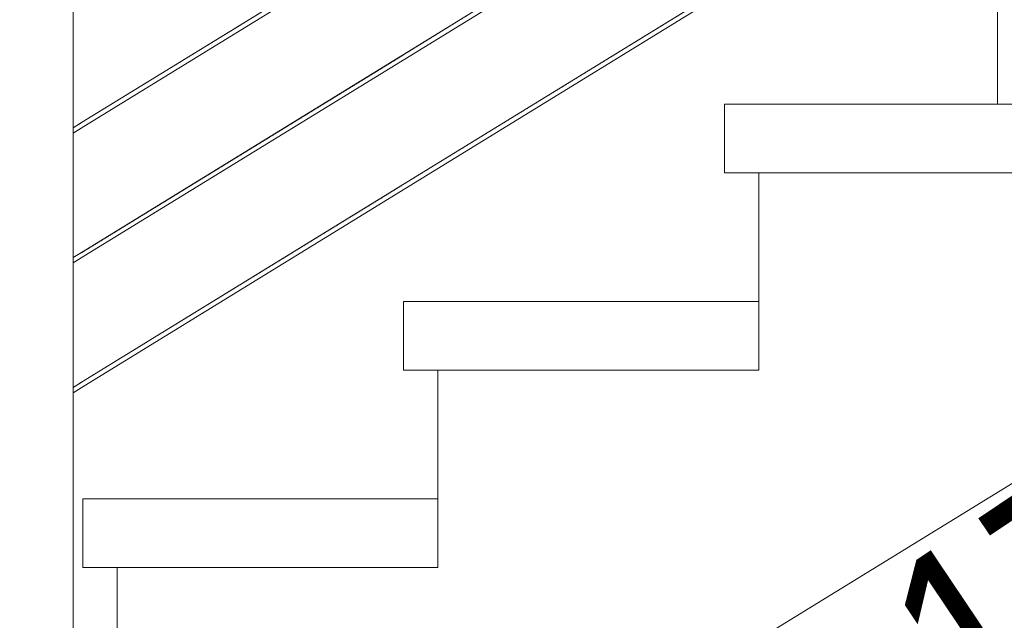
# Model space of a CAD drawing. Header units: millimetres. Extents: x -126680 to -83680, y 18016 to 39016.
# Tile 37 of 121: x -109204 to -108345, y 24573 to 25097. Entities that reach past the tile are written whole.
import ezdxf

# ---------------------------------------------------------------- set-up
doc = ezdxf.new("R2010")
doc.units = ezdxf.units.MM
doc.header["$MEASUREMENT"] = 0
doc.linetypes.add('Wipeout_Contour', pattern=[1000, 0, -1000])
doc.layers.add('Nowe_Konstrukcja - Schody', color=7, linetype='Continuous')
doc.layers.add('Nowe_Konstrukcja - Ściany zew', color=7, linetype='Continuous')
doc.layers.add('Nowe_Konstrukcja - Schody_Nr_pióra__101', color=250, linetype='Continuous', lineweight=13, true_color=0x333333)
doc.layers.add('Nowe_Konstrukcja - Schody_Nr_pióra__3', color=7, linetype='Continuous', lineweight=13)
doc.layers.add('Nowe_Tabelka_Nr_pióra__3', color=7, linetype='Continuous', lineweight=13)
doc.styles.add('STYL_AUTOMATYCZNY_2', font='arial.ttf', dxfattribs={"width": 0.8})

msp = doc.modelspace()

# ---------------------------------------------------------------- wipeouts: each hides what was drawn before it
at = {"color": 254, "linetype": 'Wipeout_Contour', "lineweight": 0, "ltscale": 2234040.565212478}
msp.add_wipeout([(-109207.31, 24740.72), (-109452.89, 24589.67), (-109318.03, 24506.72), (-109118.98, 24506.72), (-109118.98, 24618.95), (-109148.98, 24618.95), (-109148.98, 24678.95), (-108838.98, 24678.95), (-108838.98, 24791.17), (-108868.98, 24791.17), (-108868.98, 24851.17), (-108558.98, 24851.17), (-108558.98, 24963.39), (-108588.98, 24963.39), (-108588.98, 25023.39), (-108350.65, 25023.39), (-108350.65, 25267.64), (-109157.31, 24771.48), (-109157.31, 24506.73), (-109207.31, 24506.73)], dxfattribs=at).dxf.layer = 'Nowe_Konstrukcja - Ściany zew'

# ---------------------------------------------------------------- next in the draw order: wipeouts: each hides what was drawn before it
at = {"color": 254, "linetype": 'Wipeout_Contour', "lineweight": 0, "ltscale": 446985.650622}
msp.add_wipeout([(-109148.98, 24618.95), (-108838.98, 24618.95), (-108838.98, 24678.95), (-109148.98, 24678.95)], dxfattribs=at).dxf.layer = 'Nowe_Konstrukcja - Schody'
at = {"color": 254, "linetype": 'Wipeout_Contour', "lineweight": 0, "ltscale": 446434.342616}
msp.add_wipeout([(-109157.31, 24776.17), (-108350.65, 25272.34), (-108350.65, 25380.97), (-109157.31, 24884.81)], dxfattribs=at).dxf.layer = 'Nowe_Konstrukcja - Ściany zew'

# ---------------------------------------------------------------- next in the draw order: linework, layer by layer
at = {"layer": 'Nowe_Konstrukcja - Schody_Nr_pióra__3', "color": 7, "linetype": 'Continuous', "lineweight": 13}
msp.add_line((-109148.98, 24618.95), (-109148.98, 24678.95), dxfattribs=at)

# ---------------------------------------------------------------- next in the draw order: wipeouts: each hides what was drawn before it
at = {"color": 254, "linetype": 'Wipeout_Contour', "lineweight": 0, "ltscale": 670275.908538}
msp.add_wipeout([(-109118.98, 24618.95), (-109118.98, 24446.72), (-109118.98, 24384.29), (-108978.86, 24298.11), (-108838.98, 24384.14), (-108838.98, 24618.95)], dxfattribs=at).dxf.layer = 'Nowe_Konstrukcja - Schody'
at = {"color": 254, "linetype": 'Wipeout_Contour', "lineweight": 0, "ltscale": 446536.429628}
msp.add_wipeout([(-109157.31, 24889.51), (-108350.65, 25385.67), (-108350.65, 25494.31), (-109157.31, 24998.14)], dxfattribs=at).dxf.layer = 'Nowe_Konstrukcja - Ściany zew'

# ---------------------------------------------------------------- next in the draw order: linework, layer by layer
at = {"layer": 'Nowe_Konstrukcja - Schody_Nr_pióra__3', "color": 7, "linetype": 'Continuous', "lineweight": 13}
for p in [(-109148.98, 24618.95), (-109118.98, 24446.72)]:
    msp.add_line(p, (-109118.98, 24618.95), dxfattribs=at)

# ---------------------------------------------------------------- next in the draw order: wipeouts: each hides what was drawn before it
at = {"color": 254, "linetype": 'Wipeout_Contour', "lineweight": 0, "ltscale": 558172.33323}
msp.add_wipeout([(-108587.93, 25461.69), (-109157.31, 25111.48), (-109157.31, 25002.84), (-108350.65, 25499), (-108350.65, 25607.64)], dxfattribs=at).dxf.layer = 'Nowe_Konstrukcja - Ściany zew'

# ---------------------------------------------------------------- next in the draw order: wipeouts: each hides what was drawn before it
at = {"color": 254, "linetype": 'Wipeout_Contour', "lineweight": 0, "ltscale": 445116.124765}
msp.add_wipeout([(-108350.65, 25023.39), (-108300.65, 25023.39), (-108300.65, 25889.14), (-108350.65, 25918.36)], dxfattribs=at).dxf.layer = 'Nowe_Konstrukcja - Schody'
at = {"color": 254, "linetype": 'Wipeout_Contour', "lineweight": 0, "ltscale": 448065.546458}
msp.add_wipeout([(-109207.31, 24506.73), (-109157.31, 24506.73), (-109157.31, 25558.45), (-109207.31, 25558.45)], dxfattribs=at).dxf.layer = 'Nowe_Konstrukcja - Schody'

# ---------------------------------------------------------------- next in the draw order: wipeouts: each hides what was drawn before it
at = {"color": 254, "linetype": 'Wipeout_Contour', "lineweight": 0, "ltscale": 447720.46366}
msp.add_wipeout([(-109157.31, 24775.48), (-109157.31, 24773.82), (-109148.98, 24778.95), (-109149.72, 24780.15)], dxfattribs=at).dxf.layer = 'Nowe_Konstrukcja - Schody'

# ---------------------------------------------------------------- next in the draw order: wipeouts: each hides what was drawn before it
at = {"color": 254, "linetype": 'Wipeout_Contour', "lineweight": 0, "ltscale": 447717.756276}
msp.add_wipeout([(-109157.31, 24773.82), (-109157.31, 24772.16), (-109148.24, 24777.75), (-109148.98, 24778.95)], dxfattribs=at).dxf.layer = 'Nowe_Konstrukcja - Schody'

# ---------------------------------------------------------------- next in the draw order: wipeouts: each hides what was drawn before it
at = {"color": 254, "linetype": 'Wipeout_Contour', "lineweight": 0, "ltscale": 447715.877168}
msp.add_wipeout([(-109157.31, 24772.16), (-109157.31, 24771.48), (-109147.93, 24777.25), (-109148.24, 24777.75)], dxfattribs=at).dxf.layer = 'Nowe_Konstrukcja - Schody'

# ---------------------------------------------------------------- next in the draw order: wipeouts: each hides what was drawn before it
at = {"color": 254, "linetype": 'Wipeout_Contour', "lineweight": 0, "ltscale": 447722.421773}
msp.add_wipeout([(-109157.31, 24776.17), (-109157.31, 24775.48), (-109149.72, 24780.15), (-109150.03, 24780.65)], dxfattribs=at).dxf.layer = 'Nowe_Konstrukcja - Schody'

# ---------------------------------------------------------------- next in the draw order: wipeouts: each hides what was drawn before it
at = {"color": 254, "linetype": 'Wipeout_Contour', "lineweight": 0, "ltscale": 447237.799141}
msp.add_wipeout([(-109149.72, 24780.15), (-109148.98, 24778.95), (-108868.98, 24951.17), (-108869.72, 24952.38)], dxfattribs=at).dxf.layer = 'Nowe_Konstrukcja - Schody'

# ---------------------------------------------------------------- next in the draw order: wipeouts: each hides what was drawn before it
at = {"color": 254, "linetype": 'Wipeout_Contour', "lineweight": 0, "ltscale": 447233.838118}
msp.add_wipeout([(-109148.98, 24778.95), (-109148.24, 24777.75), (-108868.24, 24949.97), (-108868.98, 24951.17)], dxfattribs=at).dxf.layer = 'Nowe_Konstrukcja - Schody'

# ---------------------------------------------------------------- next in the draw order: wipeouts: each hides what was drawn before it
at = {"color": 254, "linetype": 'Wipeout_Contour', "lineweight": 0, "ltscale": 447231.037265}
msp.add_wipeout([(-109148.24, 24777.75), (-109147.93, 24777.25), (-108867.93, 24949.47), (-108868.24, 24949.97)], dxfattribs=at).dxf.layer = 'Nowe_Konstrukcja - Schody'

# ---------------------------------------------------------------- next in the draw order: wipeouts: each hides what was drawn before it
at = {"color": 254, "linetype": 'Wipeout_Contour', "lineweight": 0, "ltscale": 447240.600021}
msp.add_wipeout([(-109150.03, 24780.65), (-109149.72, 24780.15), (-108869.72, 24952.38), (-108870.03, 24952.88)], dxfattribs=at).dxf.layer = 'Nowe_Konstrukcja - Schody'

# ---------------------------------------------------------------- next in the draw order: linework, layer by layer
at = {"layer": 'Nowe_Konstrukcja - Schody_Nr_pióra__101', "color": 250, "linetype": 'Continuous', "lineweight": 13, "true_color": 0x333333}
for p, q in [((-109157.31, 24776.17), (-109150.03, 24780.65)), ((-109157.31, 24771.48), (-109147.93, 24777.25))]:
    msp.add_line(p, q, dxfattribs=at)

# ---------------------------------------------------------------- next in the draw order: wipeouts: each hides what was drawn before it
at = {"color": 254, "linetype": 'Wipeout_Contour', "lineweight": 0, "ltscale": 446300.00258}
msp.add_wipeout([(-108869.72, 24952.38), (-108868.98, 24951.17), (-108588.98, 25123.39), (-108589.72, 25124.6)], dxfattribs=at).dxf.layer = 'Nowe_Konstrukcja - Schody'
at = {"color": 254, "linetype": 'Wipeout_Contour', "lineweight": 0, "ltscale": 447821.032845}
msp.add_wipeout([(-109157.31, 24888.82), (-109157.31, 24887.16), (-109148.98, 24892.28), (-109149.72, 24893.49)], dxfattribs=at).dxf.layer = 'Nowe_Konstrukcja - Schody'
at = {"color": 254, "linetype": 'Wipeout_Contour', "lineweight": 0, "ltscale": 446046.137132}
msp.add_wipeout([(-108868.98, 24791.17), (-108558.98, 24791.17), (-108558.98, 24851.17), (-108868.98, 24851.17)], dxfattribs=at).dxf.layer = 'Nowe_Konstrukcja - Schody'

# ---------------------------------------------------------------- next in the draw order: linework, layer by layer
at = {"layer": 'Nowe_Konstrukcja - Schody_Nr_pióra__3', "color": 7, "linetype": 'Continuous', "lineweight": 13}
msp.add_line((-108868.98, 24791.17), (-108868.98, 24851.17), dxfattribs=at)

# ---------------------------------------------------------------- next in the draw order: wipeouts: each hides what was drawn before it
at = {"color": 254, "linetype": 'Wipeout_Contour', "lineweight": 0, "ltscale": 446296.033245}
msp.add_wipeout([(-108868.98, 24951.17), (-108868.24, 24949.97), (-108588.24, 25122.19), (-108588.98, 25123.39)], dxfattribs=at).dxf.layer = 'Nowe_Konstrukcja - Schody'
at = {"color": 254, "linetype": 'Wipeout_Contour', "lineweight": 0, "ltscale": 447818.320263}
msp.add_wipeout([(-109157.31, 24887.16), (-109157.31, 24885.5), (-109148.24, 24891.08), (-109148.98, 24892.28)], dxfattribs=at).dxf.layer = 'Nowe_Konstrukcja - Schody'
at = {"color": 254, "linetype": 'Wipeout_Contour', "lineweight": 0, "ltscale": 557407.419668}
msp.add_wipeout([(-108838.98, 24384.14), (-108558.98, 24556.36), (-108558.98, 24791.17), (-108838.98, 24791.17), (-108838.98, 24618.95)], dxfattribs=at).dxf.layer = 'Nowe_Konstrukcja - Schody'

# ---------------------------------------------------------------- next in the draw order: linework, layer by layer
at = {"layer": 'Nowe_Konstrukcja - Schody_Nr_pióra__3', "color": 7, "linetype": 'Continuous', "lineweight": 13}
for p, q in [((-108868.98, 24791.17), (-108838.98, 24791.17)), ((-108838.98, 24618.95), (-108838.98, 24791.17)), ((-109148.98, 24678.95), (-108838.98, 24678.95)), ((-109118.98, 24618.95), (-108838.98, 24618.95))]:
    msp.add_line(p, q, dxfattribs=at)

# ---------------------------------------------------------------- next in the draw order: wipeouts: each hides what was drawn before it
at = {"color": 254, "linetype": 'Wipeout_Contour', "lineweight": 0, "ltscale": 446293.226515}
msp.add_wipeout([(-108868.24, 24949.97), (-108867.93, 24949.47), (-108587.93, 25121.69), (-108588.24, 25122.19)], dxfattribs=at).dxf.layer = 'Nowe_Konstrukcja - Schody'
at = {"color": 254, "linetype": 'Wipeout_Contour', "lineweight": 0, "ltscale": 447816.437431}
msp.add_wipeout([(-109157.31, 24885.5), (-109157.31, 24884.81), (-109147.93, 24890.58), (-109148.24, 24891.08)], dxfattribs=at).dxf.layer = 'Nowe_Konstrukcja - Schody'

# ---------------------------------------------------------------- next in the draw order: wipeouts: each hides what was drawn before it
at = {"color": 254, "linetype": 'Wipeout_Contour', "lineweight": 0, "ltscale": 446302.809337}
msp.add_wipeout([(-108870.03, 24952.88), (-108869.72, 24952.38), (-108589.72, 25124.6), (-108590.03, 25125.1)], dxfattribs=at).dxf.layer = 'Nowe_Konstrukcja - Schody'
at = {"color": 254, "linetype": 'Wipeout_Contour', "lineweight": 0, "ltscale": 447822.994584}
msp.add_wipeout([(-109157.31, 24889.51), (-109157.31, 24888.82), (-109149.72, 24893.49), (-109150.03, 24893.99)], dxfattribs=at).dxf.layer = 'Nowe_Konstrukcja - Schody'

# ---------------------------------------------------------------- next in the draw order: wipeouts: each hides what was drawn before it
at = {"color": 254, "linetype": 'Wipeout_Contour', "lineweight": 0, "ltscale": 447338.836219}
msp.add_wipeout([(-109149.72, 24893.49), (-109148.98, 24892.28), (-108868.98, 25064.5), (-108869.72, 25065.71)], dxfattribs=at).dxf.layer = 'Nowe_Konstrukcja - Schody'
at = {"color": 254, "linetype": 'Wipeout_Contour', "lineweight": 0, "ltscale": 445108.524917}
msp.add_wipeout([(-108588.98, 24963.39), (-108278.98, 24963.39), (-108278.98, 25023.39), (-108588.98, 25023.39)], dxfattribs=at).dxf.layer = 'Nowe_Konstrukcja - Schody'

# ---------------------------------------------------------------- next in the draw order: linework, layer by layer
at = {"layer": 'Nowe_Konstrukcja - Schody_Nr_pióra__101', "color": 250, "linetype": 'Continuous', "lineweight": 13, "true_color": 0x333333}
for q in [(-108350.65, 25918.36), (-108300.65, 25023.39)]:
    msp.add_line((-108350.65, 25023.39), q, dxfattribs=at)
at = {"layer": 'Nowe_Konstrukcja - Schody_Nr_pióra__3', "color": 7, "linetype": 'Continuous', "lineweight": 13}
for p, q in [((-108588.98, 25023.39), (-108350.65, 25023.39)), ((-108588.98, 24963.39), (-108588.98, 25023.39))]:
    msp.add_line(p, q, dxfattribs=at)

# ---------------------------------------------------------------- next in the draw order: wipeouts: each hides what was drawn before it
at = {"color": 254, "linetype": 'Wipeout_Contour', "lineweight": 0, "ltscale": 447334.871208}
msp.add_wipeout([(-109148.98, 24892.28), (-109148.24, 24891.08), (-108868.24, 25063.3), (-108868.98, 25064.5)], dxfattribs=at).dxf.layer = 'Nowe_Konstrukcja - Schody'
at = {"color": 254, "linetype": 'Wipeout_Contour', "lineweight": 0, "ltscale": 556233.435889}
msp.add_wipeout([(-108558.98, 24556.36), (-108278.98, 24728.59), (-108278.98, 24963.39), (-108558.98, 24963.39), (-108558.98, 24791.17)], dxfattribs=at).dxf.layer = 'Nowe_Konstrukcja - Schody'

# ---------------------------------------------------------------- next in the draw order: linework, layer by layer
at = {"layer": 'Nowe_Konstrukcja - Schody_Nr_pióra__3', "color": 7, "linetype": 'Continuous', "lineweight": 13}
for p, q in [((-108588.98, 24963.39), (-108558.98, 24963.39)), ((-108558.98, 24791.17), (-108558.98, 24963.39)), ((-108558.98, 24963.39), (-108278.98, 24963.39)), ((-108868.98, 24851.17), (-108558.98, 24851.17)), ((-108838.98, 24791.17), (-108558.98, 24791.17)), ((-108558.98, 24556.36), (-108278.98, 24728.59))]:
    msp.add_line(p, q, dxfattribs=at)

# ---------------------------------------------------------------- next in the draw order: texts
at = {"layer": 'Nowe_Tabelka_Nr_pióra__3', "color": 7, "linetype": 'Continuous', "lineweight": 13, "insert": (-108238.5, 24229.28), "char_height": 167.1876, "attachment_point": 8, "rotation": 33.89523, "line_spacing_factor": 0.938208, "style": 'STYL_AUTOMATYCZNY_2'}
msp.add_mtext('\\A1;{\\pqc;\\fArial|b0|i0|c238|p0;\\W0.800000;10 x 17,2\\P\\pqc;\\fArial|b0|i0|c238|p0;\\W0.800000;28}', dxfattribs=at)

# ---------------------------------------------------------------- next in the draw order: wipeouts: each hides what was drawn before it
at = {"color": 254, "linetype": 'Wipeout_Contour', "lineweight": 0, "ltscale": 447332.067534}
msp.add_wipeout([(-109148.24, 24891.08), (-109147.93, 24890.58), (-108867.93, 25062.8), (-108868.24, 25063.3)], dxfattribs=at).dxf.layer = 'Nowe_Konstrukcja - Schody'

# ---------------------------------------------------------------- next in the draw order: wipeouts: each hides what was drawn before it
at = {"color": 254, "linetype": 'Wipeout_Contour', "lineweight": 0, "ltscale": 447341.639919}
msp.add_wipeout([(-109150.03, 24893.99), (-109149.72, 24893.49), (-108869.72, 25065.71), (-108870.03, 25066.21)], dxfattribs=at).dxf.layer = 'Nowe_Konstrukcja - Schody'

# ---------------------------------------------------------------- next in the draw order: linework, layer by layer
at = {"layer": 'Nowe_Konstrukcja - Schody_Nr_pióra__101', "color": 250, "linetype": 'Continuous', "lineweight": 13, "true_color": 0x333333}
for p, q in [((-109150.03, 24780.65), (-108870.03, 24952.88)), ((-109147.93, 24777.25), (-108867.93, 24949.47)), ((-109157.31, 24889.51), (-109150.03, 24893.99)), ((-109157.31, 24884.81), (-109147.93, 24890.58))]:
    msp.add_line(p, q, dxfattribs=at)

# ---------------------------------------------------------------- next in the draw order: wipeouts: each hides what was drawn before it
at = {"color": 254, "linetype": 'Wipeout_Contour', "lineweight": 0, "ltscale": 446401.951501}
msp.add_wipeout([(-108869.72, 25065.71), (-108868.98, 25064.5), (-108588.98, 25236.73), (-108589.72, 25237.93)], dxfattribs=at).dxf.layer = 'Nowe_Konstrukcja - Schody'
at = {"color": 254, "linetype": 'Wipeout_Contour', "lineweight": 0, "ltscale": 447922.038245}
msp.add_wipeout([(-109157.31, 25002.15), (-109157.31, 25000.49), (-109148.98, 25005.62), (-109149.72, 25006.82)], dxfattribs=at).dxf.layer = 'Nowe_Konstrukcja - Schody'

# ---------------------------------------------------------------- next in the draw order: wipeouts: each hides what was drawn before it
at = {"color": 254, "linetype": 'Wipeout_Contour', "lineweight": 0, "ltscale": 446397.97818}
msp.add_wipeout([(-108868.98, 25064.5), (-108868.24, 25063.3), (-108588.24, 25235.52), (-108588.98, 25236.73)], dxfattribs=at).dxf.layer = 'Nowe_Konstrukcja - Schody'
at = {"color": 254, "linetype": 'Wipeout_Contour', "lineweight": 0, "ltscale": 447919.320472}
msp.add_wipeout([(-109157.31, 25000.49), (-109157.31, 24998.83), (-109148.24, 25004.41), (-109148.98, 25005.62)], dxfattribs=at).dxf.layer = 'Nowe_Konstrukcja - Schody'

# ---------------------------------------------------------------- next in the draw order: wipeouts: each hides what was drawn before it
at = {"color": 254, "linetype": 'Wipeout_Contour', "lineweight": 0, "ltscale": 446395.16863}
msp.add_wipeout([(-108868.24, 25063.3), (-108867.93, 25062.8), (-108587.93, 25235.02), (-108588.24, 25235.52)], dxfattribs=at).dxf.layer = 'Nowe_Konstrukcja - Schody'
at = {"color": 254, "linetype": 'Wipeout_Contour', "lineweight": 0, "ltscale": 447917.433933}
msp.add_wipeout([(-109157.31, 24998.83), (-109157.31, 24998.14), (-109147.93, 25003.91), (-109148.24, 25004.41)], dxfattribs=at).dxf.layer = 'Nowe_Konstrukcja - Schody'

# ---------------------------------------------------------------- next in the draw order: wipeouts: each hides what was drawn before it
at = {"color": 254, "linetype": 'Wipeout_Contour', "lineweight": 0, "ltscale": 446404.761077}
msp.add_wipeout([(-108870.03, 25066.21), (-108869.72, 25065.71), (-108589.72, 25237.93), (-108590.03, 25238.43)], dxfattribs=at).dxf.layer = 'Nowe_Konstrukcja - Schody'
at = {"color": 254, "linetype": 'Wipeout_Contour', "lineweight": 0, "ltscale": 447924.003606}
msp.add_wipeout([(-109157.31, 25002.84), (-109157.31, 25002.15), (-109149.72, 25006.82), (-109150.03, 25007.32)], dxfattribs=at).dxf.layer = 'Nowe_Konstrukcja - Schody'

# ---------------------------------------------------------------- next in the draw order: linework, layer by layer
at = {"layer": 'Nowe_Konstrukcja - Schody_Nr_pióra__101', "color": 250, "linetype": 'Continuous', "lineweight": 13, "true_color": 0x333333}
msp.add_line((-109157.31, 24506.73), (-109157.31, 25558.45), dxfattribs=at)

# ---------------------------------------------------------------- next in the draw order: wipeouts: each hides what was drawn before it
at = {"color": 254, "linetype": 'Wipeout_Contour', "lineweight": 0, "ltscale": 447440.309785}
msp.add_wipeout([(-109149.72, 25006.82), (-109148.98, 25005.62), (-108868.98, 25177.84), (-108869.72, 25179.04)], dxfattribs=at).dxf.layer = 'Nowe_Konstrukcja - Schody'

# ---------------------------------------------------------------- next in the draw order: wipeouts: each hides what was drawn before it
at = {"color": 254, "linetype": 'Wipeout_Contour', "lineweight": 0, "ltscale": 447436.340791}
msp.add_wipeout([(-109148.98, 25005.62), (-109148.24, 25004.41), (-108868.24, 25176.63), (-108868.98, 25177.84)], dxfattribs=at).dxf.layer = 'Nowe_Konstrukcja - Schody'

# ---------------------------------------------------------------- next in the draw order: wipeouts: each hides what was drawn before it
at = {"color": 254, "linetype": 'Wipeout_Contour', "lineweight": 0, "ltscale": 447433.534302}
msp.add_wipeout([(-109148.24, 25004.41), (-109147.93, 25003.91), (-108867.93, 25176.13), (-108868.24, 25176.63)], dxfattribs=at).dxf.layer = 'Nowe_Konstrukcja - Schody'

# ---------------------------------------------------------------- next in the draw order: wipeouts: each hides what was drawn before it
at = {"color": 254, "linetype": 'Wipeout_Contour', "lineweight": 0, "ltscale": 447443.116301}
msp.add_wipeout([(-109150.03, 25007.32), (-109149.72, 25006.82), (-108869.72, 25179.04), (-108870.03, 25179.54)], dxfattribs=at).dxf.layer = 'Nowe_Konstrukcja - Schody'

# ---------------------------------------------------------------- next in the draw order: linework, layer by layer
at = {"layer": 'Nowe_Konstrukcja - Schody_Nr_pióra__101', "color": 250, "linetype": 'Continuous', "lineweight": 13, "true_color": 0x333333}
for p, q in [((-108870.03, 25066.21), (-108590.03, 25238.43)), ((-108867.93, 25062.8), (-108587.93, 25235.02)), ((-109150.03, 25007.32), (-108870.03, 25179.54)), ((-109147.93, 25003.91), (-108867.93, 25176.13)), ((-108870.03, 24952.88), (-108590.03, 25125.1)), ((-108867.93, 24949.47), (-108587.93, 25121.69)), ((-109150.03, 24893.99), (-108870.03, 25066.21)), ((-109147.93, 24890.58), (-108867.93, 25062.8)), ((-109157.31, 25002.84), (-109150.03, 25007.32)), ((-109157.31, 24998.14), (-109147.93, 25003.91))]:
    msp.add_line(p, q, dxfattribs=at)

doc.saveas('drawing.dxf')
